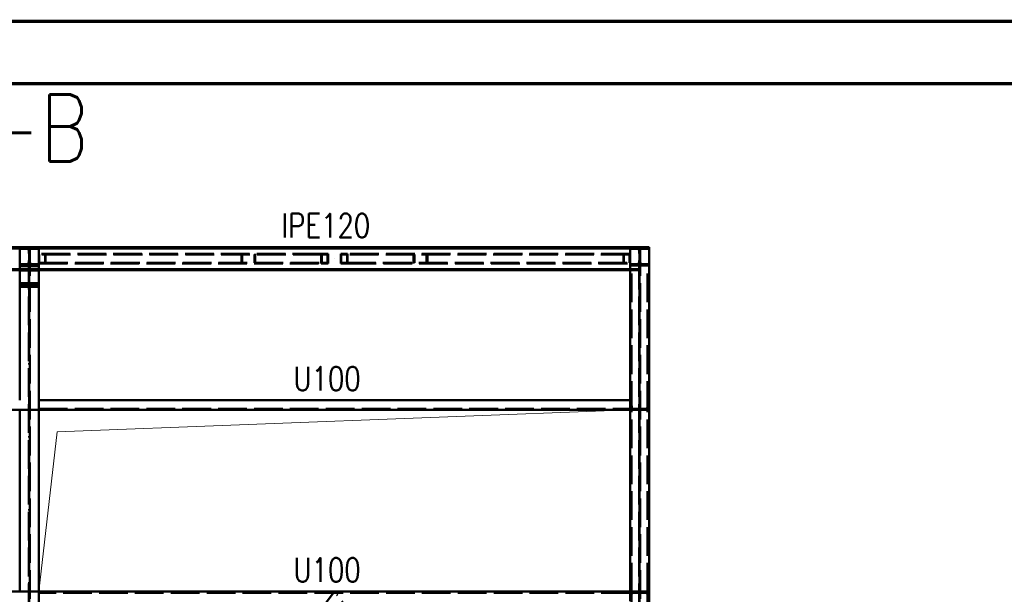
# Paper-space layout 'Layout1' of a CAD drawing. Extents: x -2 to 1083, y -36 to 422.
# Tile 47 of 67: x 665 to 768, y 360 to 420. Entities that reach past the tile are written whole.
import ezdxf
from ezdxf.enums import TextEntityAlignment as Align

# ---------------------------------------------------------------- set-up
doc = ezdxf.new("R2010")
doc.units = 0
doc.linetypes.add('ACAD_ISO02W100', pattern=[15, 12, -3])
doc.linetypes.add('ACAD_ISO04W100', pattern=[30.5, 24, -3, 0.5, -3])
doc.layers.get('DEFPOINTS').update_dxf_attribs({"color": 132, "linetype": 'CONTINUOUS'})
doc.layers.add('RAMECEK_HP', color=251, linetype='CONTINUOUS')
for name, color, linetype, lineweight in [('SS_LEMOVÁNÍ', 21, 'CONTINUOUS', 50), ('SS_PODKLADY', 9, 'CONTINUOUS', 13), ('SS_POPIS_PROFILU', 13, 'CONTINUOUS', 25), ('SS_SLOUPY', 143, 'CONTINUOUS', 50), ('SS_VAZNICE', 113, 'CONTINUOUS', 50), ('SS_ZTUŽENÍ', 81, 'CONTINUOUS', 50)]:
    doc.layers.add(name, color=color, linetype=linetype, lineweight=lineweight)
doc.styles.add('ROMANS', font='romans.shx', dxfattribs={"width": 0.8})
doc.styles.add('romans.shx', font='romans.shx', dxfattribs={"height": 5})

# ---------------------------------------------------------------- blocks, each defined once
blk = doc.blocks.new('*U6')
at = {"layer": 'RAMECEK_HP', "lineweight": 35, "const_width": 0.35}
for points in [[(0, 420), (0, 0), (891, 0), (891, 420)], [(6.5, 413.5), (6.5, 6.5), (884.5, 6.5), (884.5, 413.5)]]:
    blk.add_lwpolyline(points, close=True, dxfattribs=at)
at = {"layer": 'DEFPOINTS', "style": 'ROMANS', "width": 0.8}
blk.add_attdef('TISK', text='', height=10, dxfattribs=at).set_placement((891, -33), align=Align.RIGHT)

psp = doc.layouts.get("Layout1")

# ---------------------------------------------------------------- linework, layer by layer
at = {"layer": 'SS_LEMOVÁNÍ', "color": 7, "linetype": 'ACAD_ISO04W100', "ltscale": 0.25}
for p, q in [((730.0964, 336.3883), (730.0964, 396.3883)), ((666.2964, 379.3883), (602.4964, 379.3883)), ((730.0964, 379.3883), (666.2964, 379.3883)), ((730.0964, 379.3883), (730.0964, 379.3883)), ((730.0964, 360.3883), (730.0964, 379.3883)), ((666.2964, 360.3883), (602.4964, 360.3883)), ((730.0964, 360.3883), (666.2964, 360.3883)), ((730.0964, 360.3883), (730.0964, 360.3883))]:
    psp.add_line(p, q, dxfattribs=at)
at = {"layer": 'SS_LEMOVÁNÍ', "color": 3, "linetype": 'ACAD_ISO02W100', "ltscale": 0.25}
for p, q in [((729.2664, 379.3883), (729.2664, 394.4683)), ((730.9264, 379.3883), (730.9264, 394.4683)), ((729.1433, 380.3883), (729.0964, 380.3883)), ((729.2843, 379.6648), (729.2331, 380.3055)), ((730.9598, 380.3055), (730.9085, 379.6648)), ((731.0964, 380.3883), (731.0495, 380.3883)), ((667.2965, 379.5083), (729.0964, 379.5083)), ((729.0964, 379.3883), (731.0964, 379.3883)), ((729.2664, 360.3883), (729.2664, 379.3883)), ((729.4538, 379.5083), (730.7391, 379.5083)), ((730.9264, 360.3883), (730.9264, 379.3883)), ((729.0964, 360.2683), (667.2965, 360.2683)), ((731.0964, 360.3883), (729.0964, 360.3883)), ((729.2664, 336.3883), (729.2664, 360.3883)), ((730.7391, 360.2683), (729.4538, 360.2683)), ((730.9264, 336.3883), (730.9264, 360.3883))]:
    psp.add_line(p, q, dxfattribs=at)
at = {"layer": 'SS_LEMOVÁNÍ', "color": 1, "linetype": 'Continuous', "ltscale": 0.25}
for p, q in [((729.0964, 380.3883), (667.2965, 380.3883)), ((729.0964, 380.3883), (729.0964, 379.3883)), ((667.2965, 379.3883), (729.0964, 379.3883)), ((729.0964, 360.3883), (667.2965, 360.3883)), ((729.0964, 360.3883), (729.0964, 359.3883))]:
    psp.add_line(p, q, dxfattribs=at)
at = {"layer": 'SS_LEMOVÁNÍ', "color": 3, "linetype": 'ACAD_ISO02W100', "ltscale": 0.25}
for centre, start, end in [((729.1433, 380.2983), 4.574, 90), ((731.0495, 380.2983), 90, 175.426)]:
    psp.add_arc(centre, 0.09, start, end, dxfattribs=at)
at = {"layer": 'SS_LEMOVÁNÍ', "color": 3, "linetype": 'ACAD_ISO02W100', "ltscale": 0.25, "extrusion": (-4.14435e-13, -1.91151e-13, -1)}
psp.add_arc((-729.4538, 379.6783), 0.17, 270, 355.426, dxfattribs=at)
at = {"layer": 'SS_LEMOVÁNÍ', "color": 3, "linetype": 'ACAD_ISO02W100', "ltscale": 0.25, "extrusion": (1.76915e-13, -4.27936e-13, -1)}
psp.add_arc((-730.7391, 379.6783), 0.17, 184.574, 270, dxfattribs=at)
at = {"layer": 'SS_LEMOVÁNÍ', "color": 3, "linetype": 'ACAD_ISO02W100', "ltscale": 0.25, "extrusion": (1.24184e-12, -5.73575e-13, -1)}
psp.add_arc((-729.4538, 360.0983), 0.17, 4.574, 90, dxfattribs=at)
at = {"layer": 'SS_LEMOVÁNÍ', "color": 3, "linetype": 'ACAD_ISO02W100', "ltscale": 0.25, "extrusion": (-5.32215e-13, -1.28393e-12, -1)}
psp.add_arc((-730.7391, 360.0983), 0.17, 90, 175.426, dxfattribs=at)
at = {"layer": 'SS_PODKLADY', "elevation": -4584.48}
for points in [[(603.4965, 360.3883), (605.4044, 377.1102), (665.2964, 379.3883)], [(667.2965, 360.3883), (669.2044, 377.1102), (729.0964, 379.3883)]]:
    psp.add_lwpolyline(points, dxfattribs=at)
at = {"layer": 'SS_SLOUPY', "color": 1, "linetype": 'Continuous', "ltscale": 0.25}
for p, q in [((665.2964, 396.3883), (667.2964, 396.3883)), ((665.2964, 396.3883), (665.2964, 380.3883)), ((667.2964, 316.9884), (667.2964, 396.3883)), ((729.0964, 396.3883), (731.0964, 396.3883)), ((729.0964, 396.3883), (729.0964, 380.3883)), ((731.0964, 316.9884), (731.0964, 396.3883)), ((665.2964, 379.3883), (665.2964, 360.3883)), ((729.0964, 379.3883), (729.0964, 360.3883))]:
    psp.add_line(p, q, dxfattribs=at)
at = {"layer": 'SS_SLOUPY', "color": 3, "linetype": 'ACAD_ISO02W100', "ltscale": 0.25}
for p, q in [((665.2964, 396.2883), (667.2964, 396.2883)), ((666.2464, 316.9884), (666.2464, 396.3883)), ((666.3464, 396.3883), (666.3464, 316.9884)), ((730.0464, 316.9884), (730.0464, 396.3883)), ((730.1464, 396.3883), (730.1464, 316.9884)), ((665.2964, 396.2283), (666.0064, 396.2283)), ((666.5864, 396.2283), (667.2964, 396.2283)), ((729.0964, 396.2283), (729.8064, 396.2283)), ((730.3864, 396.2283), (731.0964, 396.2283)), ((666.0064, 394.6283), (665.2964, 394.6283)), ((667.2964, 394.4683), (665.2964, 394.4683)), ((665.2964, 394.4361), (666.2464, 394.4361)), ((666.3465, 394.4361), (667.2964, 394.4361)), ((667.2964, 394.6283), (666.5864, 394.6283)), ((729.8064, 394.6283), (729.0964, 394.6283)), ((731.0964, 394.4683), (729.0964, 394.4683)), ((731.0964, 394.6283), (730.3864, 394.6283)), ((666.2464, 394.1472), (665.2964, 394.1472)), ((667.2964, 393.9683), (665.2964, 393.9683)), ((667.2964, 394.1472), (666.3465, 394.1472)), ((666.2464, 392.6472), (665.2964, 392.6472)), ((665.2964, 392.4683), (667.2964, 392.4683)), ((667.2964, 392.2683), (665.2964, 392.2683)), ((667.2964, 392.6472), (666.3464, 392.6472))]:
    psp.add_line(p, q, dxfattribs=at)
at = {"layer": 'SS_SLOUPY', "color": 7, "linetype": 'ACAD_ISO04W100', "ltscale": 0.25}
for p, q in [((666.2964, 316.3883), (666.2964, 396.3883)), ((666.2964, 396.3883), (666.2964, 396.3883)), ((730.0964, 316.3883), (730.0964, 396.3883)), ((730.0964, 396.3883), (730.0964, 396.3883)), ((666.2964, 395.4683), (666.2964, 390.9683))]:
    psp.add_line(p, q, dxfattribs=at)
at = {"layer": 'SS_SLOUPY', "color": 3, "linetype": 'ACAD_ISO02W100', "ltscale": 0.25, "extrusion": (-1.25942e-13, -3.03104e-13, -1)}
psp.add_arc((-666.0064, 395.9883), 0.24, 90, 179.988502, dxfattribs=at)
at = {"layer": 'SS_SLOUPY', "color": 3, "linetype": 'ACAD_ISO02W100', "ltscale": 0.25, "extrusion": (-3.67394e-16, 6.12323e-17, -1)}
for centre, start, end in [((-666.5864, 395.9883), 0.011498, 90), ((-729.8064, 395.9883), 90, 179.988502), ((-730.3864, 395.9883), 0, 90), ((-666.5864, 394.8683), 270, 359.988485), ((-729.8064, 394.8683), 180.011515, 270), ((-730.3864, 394.8683), 270, 0)]:
    psp.add_arc(centre, 0.24, start, end, dxfattribs=at)
at = {"layer": 'SS_SLOUPY', "color": 3, "linetype": 'ACAD_ISO02W100', "ltscale": 0.25, "extrusion": (-1.25942e-13, 3.03226e-13, -1)}
psp.add_arc((-666.0064, 394.8683), 0.24, 180.011515, 270, dxfattribs=at)
at = {"layer": 'SS_VAZNICE', "color": 7, "linetype": 'ACAD_ISO04W100', "ltscale": 0.25}
for p, q in [((666.2964, 396.3883), (602.4964, 396.3883)), ((730.0964, 396.3883), (666.2964, 396.3883))]:
    psp.add_line(p, q, dxfattribs=at)
at = {"layer": 'SS_VAZNICE', "color": 1, "linetype": 'ACAD_ISO04W100', "ltscale": 0.25}
for p, q in [((666.2964, 396.3883), (602.4964, 396.3883)), ((730.0964, 396.3883), (666.2964, 396.3883)), ((698.1964, 395.1883), (698.1964, 395.1883))]:
    psp.add_line(p, q, dxfattribs=at)
at = {"layer": 'SS_VAZNICE', "color": 1, "linetype": 'Continuous', "ltscale": 0.25}
for p, q in [((603.4964, 396.3883), (665.2964, 396.3883)), ((603.4964, 396.2623), (665.2964, 396.2623)), ((667.2964, 396.3883), (729.0964, 396.3883)), ((667.2964, 396.2623), (729.0964, 396.2623)), ((603.4964, 394.1143), (665.2964, 394.1143)), ((603.4964, 393.9883), (665.2964, 393.9883)), ((667.2964, 394.1143), (729.0964, 394.1143)), ((667.2964, 393.9883), (729.0964, 393.9883))]:
    psp.add_line(p, q, dxfattribs=at)
at = {"layer": 'SS_VAZNICE', "color": 3, "linetype": 'ACAD_ISO02W100', "ltscale": 0.25}
for p, q in [((665.2964, 396.2623), (666.2464, 396.2623)), ((666.3465, 396.2623), (667.2964, 396.2623)), ((729.0964, 396.2623), (730.0464, 396.2623)), ((665.2964, 394.1143), (666.2464, 394.1143)), ((665.2964, 393.9883), (666.2464, 393.9883)), ((666.3465, 394.1143), (667.2964, 394.1143)), ((666.3465, 393.9883), (667.2964, 393.9883)), ((729.0964, 394.1143), (730.0464, 394.1143)), ((729.0964, 393.9883), (730.0464, 393.9883))]:
    psp.add_line(p, q, dxfattribs=at)
at = {"layer": 'SS_ZTUŽENÍ', "color": 7, "linetype": 'ACAD_ISO04W100', "ltscale": 0.25}
for p, q in [((698.1964, 396.3883), (666.2964, 396.3883)), ((698.1964, 396.3883), (689.199, 396.3883)), ((707.1939, 396.3883), (698.1964, 396.3883)), ((730.0964, 396.3883), (698.1964, 396.3883)), ((698.1964, 360.3883), (679.9679, 336.3883)), ((716.425, 336.3883), (698.1964, 360.3883)), ((730.0964, 336.3883), (730.0964, 360.3883))]:
    psp.add_line(p, q, dxfattribs=at)
at = {"layer": 'SS_ZTUŽENÍ', "color": 3, "linetype": 'ACAD_ISO02W100', "ltscale": 0.25}
for p, q in [((696.827, 395.6883), (667.2964, 395.6883)), ((696.8689, 395.6283), (667.3384, 395.6283)), ((667.3384, 395.6283), (667.3384, 394.7483)), ((667.9537, 395.6283), (667.9537, 394.7483)), ((667.9957, 395.6883), (667.9957, 394.6883)), ((688.4839, 395.6883), (688.4839, 394.6883)), ((688.5697, 395.6283), (688.5697, 394.7483)), ((689.8283, 395.6283), (689.8283, 394.7483)), ((689.9141, 395.6883), (689.9141, 394.6883)), ((697.5262, 395.6883), (696.827, 395.6883)), ((696.827, 394.6883), (696.827, 395.6883)), ((697.4842, 395.6283), (696.8689, 395.6283)), ((696.8689, 394.7483), (696.8689, 395.6283)), ((697.4842, 394.7483), (697.4842, 395.6283)), ((697.5262, 394.6883), (697.5262, 395.6883)), ((699.5659, 395.6883), (698.8667, 395.6883)), ((698.8667, 395.6883), (698.8667, 394.6883)), ((699.5239, 395.6283), (698.9086, 395.6283)), ((698.9086, 395.6283), (698.9086, 394.7483)), ((729.0545, 395.6283), (699.5239, 395.6283)), ((699.5239, 395.6283), (699.5239, 394.7483)), ((729.0964, 395.6883), (699.5659, 395.6883)), ((699.5659, 395.6883), (699.5659, 394.6883)), ((706.4788, 394.6883), (706.4788, 395.6883)), ((706.5646, 394.7483), (706.5646, 395.6283)), ((707.8231, 394.7483), (707.8231, 395.6283)), ((707.909, 394.6883), (707.909, 395.6883)), ((728.3972, 394.6883), (728.3972, 395.6883)), ((728.4392, 394.7483), (728.4392, 395.6283)), ((729.0545, 394.7483), (729.0545, 395.6283)), ((667.2964, 394.6883), (696.827, 394.6883)), ((667.3384, 394.7483), (696.8689, 394.7483)), ((696.827, 394.6883), (697.5262, 394.6883)), ((696.8689, 394.7483), (697.4842, 394.7483)), ((698.8667, 394.6883), (699.5659, 394.6883)), ((698.9086, 394.7483), (699.5239, 394.7483)), ((699.5239, 394.7483), (729.0545, 394.7483)), ((699.5659, 394.6883), (729.0964, 394.6883))]:
    psp.add_line(p, q, dxfattribs=at)

# ---------------------------------------------------------------- block references
at = {"layer": 'RAMECEK_HP'}
psp.add_blockref('*U6', (0, 0), dxfattribs=at)

# ---------------------------------------------------------------- texts
at = {"layer": 'SS_POPIS_PROFILU', "color": 6, "style": 'romans.shx', "width": 0.8}
psp.add_text('B-B', height=7, dxfattribs=at).set_placement((656.1688, 405.3609))
at = {"layer": 'SS_POPIS_PROFILU', "color": 13, "style": 'romans.shx', "width": 0.8}
for s, p in [('IPE120', (692.6814, 397.4093)), ('U100', (693.9195, 381.3983)), ('U100', (693.9195, 361.4093))]:
    psp.add_text(s, height=2.5, dxfattribs=at).set_placement(p)

doc.saveas('drawing.dxf')
